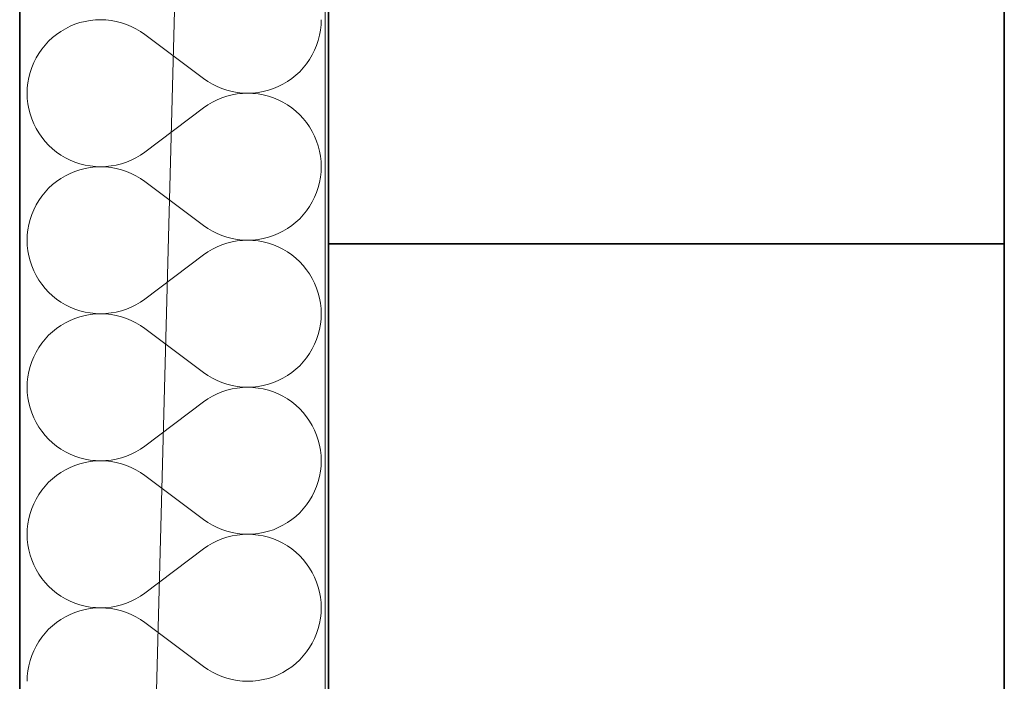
# Model space of a CAD drawing. Header units: millimetres. Extents: x -34676 to 172266, y 39940 to 476087.
# Tile 51 of 256: x 20168 to 20678, y 278560 to 278903. Entities that reach past the tile are written whole.
import ezdxf

# ---------------------------------------------------------------- set-up
doc = ezdxf.new("R2010")
doc.units = ezdxf.units.MM
doc.header["$MEASUREMENT"] = 0
for name, color, linetype in [('#podkład', 252, 'Continuous'), ('- A - ocieplenie', 7, 'Continuous'), ('Konstrukcja - Stropy', 7, 'Continuous'), ('Konstrukcja - Ściany zewnętrzne', 7, 'Continuous')]:
    doc.layers.add(name, color=color, linetype=linetype)

# ---------------------------------------------------------------- blocks, each defined once
blk = doc.blocks.new('UHYGFFFF')
at = {"layer": '- A - ocieplenie', "color": 252, "linetype": 'Continuous', "lineweight": 35, "ltscale": 100}
for p, q in [((19777.48, 387506.86), (19777.48, 382744.35)), ((19937.48, 382893.65), (19937.48, 387506.86))]:
    blk.add_line(p, q, dxfattribs=at)
at = {"layer": '- A - ocieplenie', "color": 252, "linetype": 'Continuous', "lineweight": 13, "ltscale": 100}
for p, q in [((19816.69, 385042.86), (19813.98, 385042.57)), ((19819.41, 385042.95), (19816.69, 385042.86)), ((19822.13, 385042.85), (19819.41, 385042.95)), ((19824.83, 385042.56), (19822.13, 385042.85)), ((19933.57, 385040.23), (19933.67, 385042.95)), ((19801.14, 385038.3), (19798.8, 385036.91)), ((19803.57, 385039.52), (19801.14, 385038.3)), ((19806.09, 385040.56), (19803.57, 385039.52)), ((19808.67, 385041.42), (19806.09, 385040.56)), ((19811.31, 385042.09), (19808.67, 385041.42)), ((19813.98, 385042.57), (19811.31, 385042.09)), ((19827.51, 385042.08), (19824.83, 385042.56)), ((19830.14, 385041.4), (19827.51, 385042.08)), ((19832.72, 385040.54), (19830.14, 385041.4)), ((19835.24, 385039.5), (19832.72, 385040.54)), ((19837.67, 385038.28), (19835.24, 385039.5)), ((19840.01, 385036.89), (19837.67, 385038.28)), ((19932.8, 385034.85), (19933.28, 385037.53)), ((19933.28, 385037.53), (19933.57, 385040.23)), ((19794.45, 385033.66), (19792.45, 385031.8)), ((19796.57, 385035.36), (19794.45, 385033.66)), ((19798.8, 385036.91), (19796.57, 385035.36)), ((19842.24, 385035.33), (19840.01, 385036.89)), ((19872.72, 385012.48), (19842.24, 385035.33)), ((19932.12, 385032.22), (19932.8, 385034.85)), ((19788.89, 385027.7), (19787.34, 385025.46)), ((19790.6, 385029.81), (19788.89, 385027.7)), ((19792.45, 385031.8), (19790.6, 385029.81)), ((19930.22, 385027.12), (19931.27, 385029.64)), ((19931.27, 385029.64), (19932.12, 385032.22)), ((19785.95, 385023.12), (19784.73, 385020.69)), ((19787.34, 385025.46), (19785.95, 385023.12)), ((19926.06, 385020.12), (19927.62, 385022.35)), ((19927.62, 385022.35), (19929.01, 385024.69)), ((19929.01, 385024.69), (19930.22, 385027.12)), ((19783.69, 385018.18), (19782.83, 385015.59)), ((19784.73, 385020.69), (19783.69, 385018.18)), ((19922.5, 385016.01), (19924.36, 385018)), ((19924.36, 385018), (19926.06, 385020.12)), ((19782.16, 385012.96), (19781.68, 385010.28)), ((19782.83, 385015.59), (19782.16, 385012.96)), ((19872.72, 385012.48), (19874.95, 385010.92)), ((19916.16, 385010.9), (19918.39, 385012.45)), ((19918.39, 385012.45), (19920.51, 385014.15)), ((19920.51, 385014.15), (19922.5, 385016.01)), ((19781.39, 385007.58), (19781.29, 385004.86)), ((19781.68, 385010.28), (19781.39, 385007.58)), ((19874.95, 385010.92), (19877.29, 385009.53)), ((19877.29, 385009.53), (19879.72, 385008.31)), ((19879.72, 385008.31), (19882.23, 385007.27)), ((19882.23, 385007.27), (19884.81, 385006.41)), ((19906.29, 385006.4), (19908.87, 385007.25)), ((19908.87, 385007.25), (19911.38, 385008.29)), ((19911.38, 385008.29), (19913.82, 385009.51)), ((19913.82, 385009.51), (19916.16, 385010.9)), ((19781.29, 385004.86), (19781.39, 385002.14)), ((19781.39, 385002.14), (19781.68, 384999.43)), ((19882.23, 385002.45), (19879.72, 385001.4)), ((19884.81, 385003.31), (19882.23, 385002.45)), ((19884.81, 385006.41), (19887.45, 385005.73)), ((19887.45, 385003.98), (19884.81, 385003.31)), ((19887.45, 385005.73), (19890.13, 385005.25)), ((19890.13, 385004.47), (19887.45, 385003.98)), ((19890.13, 385005.25), (19892.83, 385004.96)), ((19892.83, 385004.76), (19890.13, 385004.47)), ((19892.83, 385004.96), (19895.55, 385004.86)), ((19895.55, 385004.86), (19892.83, 385004.76)), ((19895.55, 385004.86), (19898.27, 385004.95)), ((19898.27, 385004.76), (19895.55, 385004.86)), ((19898.27, 385004.95), (19900.97, 385005.24)), ((19900.97, 385004.47), (19898.27, 385004.76)), ((19900.97, 385005.24), (19903.65, 385005.72)), ((19903.65, 385003.99), (19900.97, 385004.47)), ((19903.65, 385005.72), (19906.29, 385006.4)), ((19906.29, 385003.32), (19903.65, 385003.99)), ((19908.87, 385002.46), (19906.29, 385003.32)), ((19911.38, 385001.42), (19908.87, 385002.46)), ((19781.68, 384999.43), (19782.16, 384996.76)), ((19782.16, 384996.76), (19782.83, 384994.12)), ((19872.72, 384997.24), (19842.24, 384974.38)), ((19874.95, 384998.79), (19872.72, 384997.24)), ((19877.29, 385000.18), (19874.95, 384998.79)), ((19879.72, 385001.4), (19877.29, 385000.18)), ((19913.82, 385000.21), (19911.38, 385001.42)), ((19916.16, 384998.82), (19913.82, 385000.21)), ((19918.39, 384997.27), (19916.16, 384998.82)), ((19920.51, 384995.56), (19918.39, 384997.27)), ((19782.83, 384994.12), (19783.69, 384991.54)), ((19922.5, 384993.71), (19920.51, 384995.56)), ((19924.36, 384991.72), (19922.5, 384993.71)), ((19926.06, 384989.6), (19924.36, 384991.72)), ((19783.69, 384991.54), (19784.73, 384989.03)), ((19784.73, 384989.03), (19785.95, 384986.59)), ((19785.95, 384986.59), (19787.34, 384984.25)), ((19927.62, 384987.37), (19926.06, 384989.6)), ((19929.01, 384985.03), (19927.62, 384987.37)), ((19787.34, 384984.25), (19788.89, 384982.02)), ((19788.89, 384982.02), (19790.6, 384979.9)), ((19930.22, 384982.59), (19929.01, 384985.03)), ((19931.27, 384980.08), (19930.22, 384982.59)), ((19790.6, 384979.9), (19792.45, 384977.91)), ((19792.45, 384977.91), (19794.45, 384976.06)), ((19932.12, 384977.5), (19931.27, 384980.08)), ((19932.8, 384974.86), (19932.12, 384977.5)), ((19794.45, 384976.06), (19796.57, 384974.35)), ((19796.57, 384974.35), (19798.8, 384972.8)), ((19798.8, 384972.8), (19801.14, 384971.41)), ((19801.14, 384971.41), (19803.57, 384970.2)), ((19835.24, 384970.22), (19837.67, 384971.44)), ((19837.67, 384971.44), (19840.01, 384972.83)), ((19840.01, 384972.83), (19842.24, 384974.38)), ((19933.28, 384972.19), (19932.8, 384974.86)), ((19933.57, 384969.48), (19933.28, 384972.19)), ((19803.57, 384970.2), (19806.09, 384969.16)), ((19806.09, 384969.16), (19808.67, 384968.3)), ((19808.67, 384968.3), (19811.31, 384967.63)), ((19811.31, 384967.63), (19813.98, 384967.15)), ((19813.98, 384966.38), (19811.31, 384965.9)), ((19813.98, 384967.15), (19816.69, 384966.86)), ((19816.69, 384966.67), (19813.98, 384966.38)), ((19816.69, 384966.86), (19819.41, 384966.76)), ((19819.41, 384966.76), (19816.69, 384966.67)), ((19819.41, 384966.76), (19822.13, 384966.86)), ((19822.13, 384966.66), (19819.41, 384966.76)), ((19822.13, 384966.86), (19824.83, 384967.15)), ((19824.83, 384966.37), (19822.13, 384966.66)), ((19824.83, 384967.15), (19827.51, 384967.64)), ((19827.51, 384965.89), (19824.83, 384966.37)), ((19827.51, 384967.64), (19830.14, 384968.31)), ((19830.14, 384968.31), (19832.72, 384969.18)), ((19832.72, 384969.18), (19835.24, 384970.22)), ((19933.67, 384966.76), (19933.57, 384969.48)), ((19933.57, 384964.04), (19933.67, 384966.76)), ((19801.14, 384962.11), (19798.8, 384960.72)), ((19803.57, 384963.33), (19801.14, 384962.11)), ((19806.09, 384964.37), (19803.57, 384963.33)), ((19808.67, 384965.23), (19806.09, 384964.37)), ((19811.31, 384965.9), (19808.67, 384965.23)), ((19830.14, 384965.21), (19827.51, 384965.89)), ((19832.72, 384964.35), (19830.14, 384965.21)), ((19835.24, 384963.31), (19832.72, 384964.35)), ((19837.67, 384962.09), (19835.24, 384963.31)), ((19840.01, 384960.7), (19837.67, 384962.09)), ((19932.8, 384958.66), (19933.28, 384961.34)), ((19933.28, 384961.34), (19933.57, 384964.04)), ((19794.45, 384957.47), (19792.45, 384955.61)), ((19796.57, 384959.17), (19794.45, 384957.47)), ((19798.8, 384960.72), (19796.57, 384959.17)), ((19842.24, 384959.14), (19840.01, 384960.7)), ((19872.72, 384936.29), (19842.24, 384959.14)), ((19931.27, 384953.44), (19932.12, 384956.03)), ((19932.12, 384956.03), (19932.8, 384958.66)), ((19788.89, 384951.51), (19787.34, 384949.27)), ((19790.6, 384953.62), (19788.89, 384951.51)), ((19792.45, 384955.61), (19790.6, 384953.62)), ((19929.01, 384948.5), (19930.22, 384950.93)), ((19930.22, 384950.93), (19931.27, 384953.44)), ((19785.95, 384946.93), (19784.73, 384944.5)), ((19787.34, 384949.27), (19785.95, 384946.93)), ((19926.06, 384943.93), (19927.62, 384946.16)), ((19927.62, 384946.16), (19929.01, 384948.5)), ((19783.69, 384941.99), (19782.83, 384939.4)), ((19784.73, 384944.5), (19783.69, 384941.99)), ((19922.5, 384939.82), (19924.36, 384941.81)), ((19924.36, 384941.81), (19926.06, 384943.93)), ((19782.16, 384936.77), (19781.68, 384934.09)), ((19782.83, 384939.4), (19782.16, 384936.77)), ((19872.72, 384936.29), (19874.95, 384934.73)), ((19916.16, 384934.71), (19918.39, 384936.26)), ((19918.39, 384936.26), (19920.51, 384937.96)), ((19920.51, 384937.96), (19922.5, 384939.82)), ((19781.39, 384931.39), (19781.29, 384928.67)), ((19781.68, 384934.09), (19781.39, 384931.39)), ((19874.95, 384934.73), (19877.29, 384933.34)), ((19877.29, 384933.34), (19879.72, 384932.12)), ((19879.72, 384932.12), (19882.23, 384931.08)), ((19882.23, 384931.08), (19884.81, 384930.22)), ((19906.29, 384930.21), (19908.87, 384931.06)), ((19908.87, 384931.06), (19911.38, 384932.1)), ((19911.38, 384932.1), (19913.82, 384933.32)), ((19913.82, 384933.32), (19916.16, 384934.71)), ((19781.29, 384928.67), (19781.39, 384925.95)), ((19781.39, 384925.95), (19781.68, 384923.24)), ((19882.23, 384926.26), (19879.72, 384925.21)), ((19884.81, 384927.12), (19882.23, 384926.26)), ((19884.81, 384930.22), (19887.45, 384929.54)), ((19887.45, 384927.79), (19884.81, 384927.12)), ((19887.45, 384929.54), (19890.13, 384929.06)), ((19890.13, 384928.28), (19887.45, 384927.79)), ((19890.13, 384929.06), (19892.83, 384928.77)), ((19892.83, 384928.57), (19890.13, 384928.28)), ((19892.83, 384928.77), (19895.55, 384928.67)), ((19895.55, 384928.67), (19892.83, 384928.57)), ((19895.55, 384928.67), (19898.27, 384928.76)), ((19898.27, 384928.57), (19895.55, 384928.67)), ((19898.27, 384928.76), (19900.97, 384929.05)), ((19900.97, 384928.28), (19898.27, 384928.57)), ((19900.97, 384929.05), (19903.65, 384929.53)), ((19903.65, 384927.8), (19900.97, 384928.28)), ((19903.65, 384929.53), (19906.29, 384930.21)), ((19906.29, 384927.13), (19903.65, 384927.8)), ((19908.87, 384926.27), (19906.29, 384927.13)), ((19911.38, 384925.23), (19908.87, 384926.27)), ((19781.68, 384923.24), (19782.16, 384920.57)), ((19782.16, 384920.57), (19782.83, 384917.93)), ((19872.72, 384921.05), (19842.24, 384898.19)), ((19874.95, 384922.6), (19872.72, 384921.05)), ((19877.29, 384923.99), (19874.95, 384922.6)), ((19879.72, 384925.21), (19877.29, 384923.99)), ((19913.82, 384924.02), (19911.38, 384925.23)), ((19916.16, 384922.63), (19913.82, 384924.02)), ((19918.39, 384921.08), (19916.16, 384922.63)), ((19920.51, 384919.37), (19918.39, 384921.08)), ((19782.83, 384917.93), (19783.69, 384915.35)), ((19783.69, 384915.35), (19784.73, 384912.84)), ((19922.5, 384917.52), (19920.51, 384919.37)), ((19924.36, 384915.53), (19922.5, 384917.52)), ((19926.06, 384913.41), (19924.36, 384915.53)), ((19784.73, 384912.84), (19785.95, 384910.4)), ((19785.95, 384910.4), (19787.34, 384908.06)), ((19927.62, 384911.18), (19926.06, 384913.41)), ((19929.01, 384908.84), (19927.62, 384911.18)), ((19787.34, 384908.06), (19788.89, 384905.83)), ((19788.89, 384905.83), (19790.6, 384903.71)), ((19930.22, 384906.4), (19929.01, 384908.84)), ((19931.27, 384903.89), (19930.22, 384906.4)), ((19790.6, 384903.71), (19792.45, 384901.72)), ((19792.45, 384901.72), (19794.45, 384899.87)), ((19794.45, 384899.87), (19796.57, 384898.16)), ((19932.12, 384901.31), (19931.27, 384903.89)), ((19932.8, 384898.67), (19932.12, 384901.31)), ((19796.57, 384898.16), (19798.8, 384896.61)), ((19798.8, 384896.61), (19801.14, 384895.22)), ((19801.14, 384895.22), (19803.57, 384894.01)), ((19835.24, 384894.03), (19837.67, 384895.25)), ((19837.67, 384895.25), (19840.01, 384896.64)), ((19840.01, 384896.64), (19842.24, 384898.19)), ((19933.28, 384896), (19932.8, 384898.67)), ((19933.57, 384893.29), (19933.28, 384896)), ((19803.57, 384894.01), (19806.09, 384892.97)), ((19806.09, 384892.97), (19808.67, 384892.11)), ((19808.67, 384892.11), (19811.31, 384891.44)), ((19811.31, 384889.71), (19808.67, 384889.03)), ((19811.31, 384891.44), (19813.98, 384890.96)), ((19813.98, 384890.19), (19811.31, 384889.71)), ((19813.98, 384890.96), (19816.69, 384890.67)), ((19816.69, 384890.48), (19813.98, 384890.19)), ((19816.69, 384890.67), (19819.41, 384890.57)), ((19819.41, 384890.57), (19816.69, 384890.48)), ((19819.41, 384890.57), (19822.13, 384890.67)), ((19822.13, 384890.47), (19819.41, 384890.57)), ((19822.13, 384890.67), (19824.83, 384890.96)), ((19824.83, 384890.18), (19822.13, 384890.47)), ((19824.83, 384890.96), (19827.51, 384891.45)), ((19827.51, 384889.7), (19824.83, 384890.18)), ((19827.51, 384891.45), (19830.14, 384892.12)), ((19830.14, 384889.02), (19827.51, 384889.7)), ((19830.14, 384892.12), (19832.72, 384892.98)), ((19832.72, 384892.98), (19835.24, 384894.03)), ((19933.67, 384890.57), (19933.57, 384893.29)), ((19933.57, 384887.85), (19933.67, 384890.57)), ((19798.8, 384884.53), (19796.57, 384882.98)), ((19801.14, 384885.92), (19798.8, 384884.53)), ((19803.57, 384887.14), (19801.14, 384885.92)), ((19806.09, 384888.18), (19803.57, 384887.14)), ((19808.67, 384889.03), (19806.09, 384888.18)), ((19832.72, 384888.16), (19830.14, 384889.02)), ((19835.24, 384887.12), (19832.72, 384888.16)), ((19837.67, 384885.9), (19835.24, 384887.12)), ((19840.01, 384884.51), (19837.67, 384885.9)), ((19932.8, 384882.47), (19933.28, 384885.15)), ((19933.28, 384885.15), (19933.57, 384887.85)), ((19792.45, 384879.42), (19790.6, 384877.43)), ((19794.45, 384881.28), (19792.45, 384879.42)), ((19796.57, 384882.98), (19794.45, 384881.28)), ((19842.24, 384882.95), (19840.01, 384884.51)), ((19872.72, 384860.1), (19842.24, 384882.95)), ((19931.27, 384877.25), (19932.12, 384879.84)), ((19932.12, 384879.84), (19932.8, 384882.47)), ((19788.89, 384875.31), (19787.34, 384873.08)), ((19790.6, 384877.43), (19788.89, 384875.31)), ((19929.01, 384872.31), (19930.22, 384874.74)), ((19930.22, 384874.74), (19931.27, 384877.25)), ((19785.95, 384870.74), (19784.73, 384868.31)), ((19787.34, 384873.08), (19785.95, 384870.74)), ((19926.06, 384867.73), (19927.62, 384869.97)), ((19927.62, 384869.97), (19929.01, 384872.31)), ((19783.69, 384865.8), (19782.83, 384863.21)), ((19784.73, 384868.31), (19783.69, 384865.8)), ((19922.5, 384863.63), (19924.36, 384865.62)), ((19924.36, 384865.62), (19926.06, 384867.73)), ((19782.16, 384860.58), (19781.68, 384857.9)), ((19782.83, 384863.21), (19782.16, 384860.58)), ((19872.72, 384860.1), (19874.95, 384858.54)), ((19916.16, 384858.52), (19918.39, 384860.07)), ((19918.39, 384860.07), (19920.51, 384861.77)), ((19920.51, 384861.77), (19922.5, 384863.63)), ((19781.39, 384855.2), (19781.29, 384852.48)), ((19781.68, 384857.9), (19781.39, 384855.2)), ((19874.95, 384858.54), (19877.29, 384857.15)), ((19877.29, 384857.15), (19879.72, 384855.93)), ((19879.72, 384855.93), (19882.23, 384854.89)), ((19882.23, 384854.89), (19884.81, 384854.03)), ((19884.81, 384854.03), (19887.45, 384853.35)), ((19903.65, 384853.34), (19906.29, 384854.01)), ((19906.29, 384854.01), (19908.87, 384854.87)), ((19908.87, 384854.87), (19911.38, 384855.91)), ((19911.38, 384855.91), (19913.82, 384857.13)), ((19913.82, 384857.13), (19916.16, 384858.52)), ((19781.29, 384852.48), (19781.39, 384849.76)), ((19781.39, 384849.76), (19781.68, 384847.05)), ((19879.72, 384849.02), (19877.29, 384847.8)), ((19882.23, 384850.06), (19879.72, 384849.02)), ((19884.81, 384850.93), (19882.23, 384850.06)), ((19887.45, 384851.6), (19884.81, 384850.93)), ((19887.45, 384853.35), (19890.13, 384852.87)), ((19890.13, 384852.09), (19887.45, 384851.6)), ((19890.13, 384852.87), (19892.83, 384852.58)), ((19892.83, 384852.38), (19890.13, 384852.09)), ((19892.83, 384852.58), (19895.55, 384852.48)), ((19895.55, 384852.48), (19892.83, 384852.38)), ((19895.55, 384852.48), (19898.27, 384852.57)), ((19898.27, 384852.38), (19895.55, 384852.48)), ((19898.27, 384852.57), (19900.97, 384852.86)), ((19900.97, 384852.09), (19898.27, 384852.38)), ((19900.97, 384852.86), (19903.65, 384853.34)), ((19903.65, 384851.61), (19900.97, 384852.09)), ((19906.29, 384850.94), (19903.65, 384851.61)), ((19908.87, 384850.08), (19906.29, 384850.94)), ((19911.38, 384849.04), (19908.87, 384850.08)), ((19913.82, 384847.83), (19911.38, 384849.04)), ((19781.68, 384847.05), (19782.16, 384844.38)), ((19782.16, 384844.38), (19782.83, 384841.74)), ((19872.72, 384844.86), (19842.24, 384822)), ((19874.95, 384846.41), (19872.72, 384844.86)), ((19877.29, 384847.8), (19874.95, 384846.41)), ((19916.16, 384846.44), (19913.82, 384847.83)), ((19918.39, 384844.89), (19916.16, 384846.44)), ((19920.51, 384843.18), (19918.39, 384844.89)), ((19782.83, 384841.74), (19783.69, 384839.16)), ((19783.69, 384839.16), (19784.73, 384836.65)), ((19922.5, 384841.33), (19920.51, 384843.18)), ((19924.36, 384839.34), (19922.5, 384841.33)), ((19926.06, 384837.22), (19924.36, 384839.34)), ((19784.73, 384836.65), (19785.95, 384834.21)), ((19785.95, 384834.21), (19787.34, 384831.87)), ((19927.62, 384834.99), (19926.06, 384837.22)), ((19929.01, 384832.65), (19927.62, 384834.99)), ((19787.34, 384831.87), (19788.89, 384829.64)), ((19788.89, 384829.64), (19790.6, 384827.52)), ((19930.22, 384830.21), (19929.01, 384832.65)), ((19931.27, 384827.7), (19930.22, 384830.21)), ((19790.6, 384827.52), (19792.45, 384825.53)), ((19792.45, 384825.53), (19794.45, 384823.68)), ((19794.45, 384823.68), (19796.57, 384821.97)), ((19932.12, 384825.12), (19931.27, 384827.7)), ((19932.8, 384822.48), (19932.12, 384825.12)), ((19796.57, 384821.97), (19798.8, 384820.42)), ((19798.8, 384820.42), (19801.14, 384819.03)), ((19801.14, 384819.03), (19803.57, 384817.82)), ((19835.24, 384817.84), (19837.67, 384819.06)), ((19837.67, 384819.06), (19840.01, 384820.45)), ((19840.01, 384820.45), (19842.24, 384822)), ((19933.28, 384819.81), (19932.8, 384822.48)), ((19933.57, 384817.1), (19933.28, 384819.81)), ((19803.57, 384817.82), (19806.09, 384816.78)), ((19806.09, 384816.78), (19808.67, 384815.92)), ((19808.67, 384815.92), (19811.31, 384815.25)), ((19811.31, 384813.52), (19808.67, 384812.84)), ((19811.31, 384815.25), (19813.98, 384814.77)), ((19813.98, 384814), (19811.31, 384813.52)), ((19813.98, 384814.77), (19816.69, 384814.48)), ((19816.69, 384814.29), (19813.98, 384814)), ((19816.69, 384814.48), (19819.41, 384814.38)), ((19819.41, 384814.38), (19816.69, 384814.29)), ((19819.41, 384814.38), (19822.13, 384814.48)), ((19822.13, 384814.28), (19819.41, 384814.38)), ((19822.13, 384814.48), (19824.83, 384814.77)), ((19824.83, 384813.99), (19822.13, 384814.28)), ((19824.83, 384814.77), (19827.51, 384815.26)), ((19827.51, 384813.51), (19824.83, 384813.99)), ((19827.51, 384815.26), (19830.14, 384815.93)), ((19830.14, 384812.83), (19827.51, 384813.51)), ((19830.14, 384815.93), (19832.72, 384816.79)), ((19832.72, 384816.79), (19835.24, 384817.84)), ((19933.67, 384814.38), (19933.57, 384817.1)), ((19933.57, 384811.66), (19933.67, 384814.38)), ((19798.8, 384808.34), (19796.57, 384806.79)), ((19801.14, 384809.73), (19798.8, 384808.34)), ((19803.57, 384810.95), (19801.14, 384809.73)), ((19806.09, 384811.99), (19803.57, 384810.95)), ((19808.67, 384812.84), (19806.09, 384811.99)), ((19832.72, 384811.97), (19830.14, 384812.83)), ((19835.24, 384810.93), (19832.72, 384811.97)), ((19837.67, 384809.71), (19835.24, 384810.93)), ((19840.01, 384808.32), (19837.67, 384809.71)), ((19842.24, 384806.76), (19840.01, 384808.32)), ((19932.8, 384806.28), (19933.28, 384808.96)), ((19933.28, 384808.96), (19933.57, 384811.66)), ((19792.45, 384803.23), (19790.6, 384801.24)), ((19794.45, 384805.09), (19792.45, 384803.23)), ((19796.57, 384806.79), (19794.45, 384805.09)), ((19872.72, 384783.91), (19842.24, 384806.76)), ((19931.27, 384801.06), (19932.12, 384803.64)), ((19932.12, 384803.64), (19932.8, 384806.28)), ((19788.89, 384799.12), (19787.34, 384796.89)), ((19790.6, 384801.24), (19788.89, 384799.12)), ((19929.01, 384796.12), (19930.22, 384798.55)), ((19930.22, 384798.55), (19931.27, 384801.06)), ((19785.95, 384794.55), (19784.73, 384792.12)), ((19787.34, 384796.89), (19785.95, 384794.55)), ((19926.06, 384791.54), (19927.62, 384793.78)), ((19927.62, 384793.78), (19929.01, 384796.12)), ((19783.69, 384789.6), (19782.83, 384787.02)), ((19784.73, 384792.12), (19783.69, 384789.6)), ((19922.5, 384787.44), (19924.36, 384789.43)), ((19924.36, 384789.43), (19926.06, 384791.54)), ((19782.16, 384784.39), (19781.68, 384781.71)), ((19782.83, 384787.02), (19782.16, 384784.39)), ((19872.72, 384783.91), (19874.95, 384782.35)), ((19916.16, 384782.33), (19918.39, 384783.88)), ((19918.39, 384783.88), (19920.51, 384785.58)), ((19920.51, 384785.58), (19922.5, 384787.44)), ((19781.39, 384779.01), (19781.29, 384776.29)), ((19781.68, 384781.71), (19781.39, 384779.01)), ((19874.95, 384782.35), (19877.29, 384780.96)), ((19877.29, 384780.96), (19879.72, 384779.74)), ((19879.72, 384779.74), (19882.23, 384778.7)), ((19882.23, 384778.7), (19884.81, 384777.84)), ((19884.81, 384777.84), (19887.45, 384777.16)), ((19903.65, 384777.15), (19906.29, 384777.82)), ((19906.29, 384777.82), (19908.87, 384778.68)), ((19908.87, 384778.68), (19911.38, 384779.72)), ((19911.38, 384779.72), (19913.82, 384780.94)), ((19913.82, 384780.94), (19916.16, 384782.33)), ((19781.29, 384776.29), (19781.39, 384773.57)), ((19781.39, 384773.57), (19781.68, 384770.86)), ((19879.72, 384772.83), (19877.29, 384771.61)), ((19882.23, 384773.87), (19879.72, 384772.83)), ((19884.81, 384774.74), (19882.23, 384773.87)), ((19887.45, 384775.41), (19884.81, 384774.74)), ((19887.45, 384777.16), (19890.13, 384776.68)), ((19890.13, 384775.9), (19887.45, 384775.41)), ((19890.13, 384776.68), (19892.83, 384776.39)), ((19892.83, 384776.19), (19890.13, 384775.9)), ((19892.83, 384776.39), (19895.55, 384776.29)), ((19895.55, 384776.29), (19892.83, 384776.19)), ((19895.55, 384776.29), (19898.27, 384776.38)), ((19898.27, 384776.19), (19895.55, 384776.29)), ((19898.27, 384776.38), (19900.97, 384776.67)), ((19900.97, 384775.9), (19898.27, 384776.19)), ((19900.97, 384776.67), (19903.65, 384777.15)), ((19903.65, 384775.42), (19900.97, 384775.9)), ((19906.29, 384774.75), (19903.65, 384775.42)), ((19908.87, 384773.89), (19906.29, 384774.75)), ((19911.38, 384772.85), (19908.87, 384773.89)), ((19913.82, 384771.63), (19911.38, 384772.85)), ((19781.68, 384770.86), (19782.16, 384768.19)), ((19782.16, 384768.19), (19782.83, 384765.55)), ((19872.72, 384768.67), (19842.24, 384745.81)), ((19874.95, 384770.22), (19872.72, 384768.67)), ((19877.29, 384771.61), (19874.95, 384770.22)), ((19916.16, 384770.25), (19913.82, 384771.63)), ((19918.39, 384768.7), (19916.16, 384770.25)), ((19920.51, 384766.99), (19918.39, 384768.7)), ((19782.83, 384765.55), (19783.69, 384762.97)), ((19783.69, 384762.97), (19784.73, 384760.46)), ((19922.5, 384765.14), (19920.51, 384766.99)), ((19924.36, 384763.15), (19922.5, 384765.14)), ((19926.06, 384761.03), (19924.36, 384763.15)), ((19784.73, 384760.46), (19785.95, 384758.02)), ((19785.95, 384758.02), (19787.34, 384755.68)), ((19927.62, 384758.79), (19926.06, 384761.03)), ((19929.01, 384756.46), (19927.62, 384758.79)), ((19787.34, 384755.68), (19788.89, 384753.45)), ((19788.89, 384753.45), (19790.6, 384751.33)), ((19930.22, 384754.02), (19929.01, 384756.46)), ((19931.27, 384751.51), (19930.22, 384754.02)), ((19790.6, 384751.33), (19792.45, 384749.34)), ((19792.45, 384749.34), (19794.45, 384747.49)), ((19794.45, 384747.49), (19796.57, 384745.78)), ((19932.12, 384748.93), (19931.27, 384751.51)), ((19932.8, 384746.29), (19932.12, 384748.93)), ((19796.57, 384745.78), (19798.8, 384744.23)), ((19798.8, 384744.23), (19801.14, 384742.84)), ((19801.14, 384742.84), (19803.57, 384741.63)), ((19835.24, 384741.65), (19837.67, 384742.87)), ((19837.67, 384742.87), (19840.01, 384744.26)), ((19840.01, 384744.26), (19842.24, 384745.81)), ((19933.28, 384743.62), (19932.8, 384746.29)), ((19933.57, 384740.91), (19933.28, 384743.62)), ((19803.57, 384741.63), (19806.09, 384740.59)), ((19806.09, 384740.59), (19808.67, 384739.73)), ((19808.67, 384736.65), (19806.09, 384735.8)), ((19808.67, 384739.73), (19811.31, 384739.06)), ((19811.31, 384737.33), (19808.67, 384736.65)), ((19811.31, 384739.06), (19813.98, 384738.58)), ((19813.98, 384737.81), (19811.31, 384737.33)), ((19813.98, 384738.58), (19816.69, 384738.29)), ((19816.69, 384738.1), (19813.98, 384737.81)), ((19816.69, 384738.29), (19819.41, 384738.19)), ((19819.41, 384738.19), (19816.69, 384738.1)), ((19819.41, 384738.19), (19822.13, 384738.29)), ((19822.13, 384738.09), (19819.41, 384738.19)), ((19822.13, 384738.29), (19824.83, 384738.58)), ((19824.83, 384737.8), (19822.13, 384738.09)), ((19824.83, 384738.58), (19827.51, 384739.07)), ((19827.51, 384737.31), (19824.83, 384737.8)), ((19827.51, 384739.07), (19830.14, 384739.74)), ((19830.14, 384736.64), (19827.51, 384737.31)), ((19830.14, 384739.74), (19832.72, 384740.6)), ((19832.72, 384735.78), (19830.14, 384736.64)), ((19832.72, 384740.6), (19835.24, 384741.65)), ((19933.67, 384738.19), (19933.57, 384740.91)), ((19933.57, 384735.47), (19933.67, 384738.19)), ((19798.8, 384732.15), (19796.57, 384730.6)), ((19801.14, 384733.54), (19798.8, 384732.15)), ((19803.57, 384734.76), (19801.14, 384733.54)), ((19806.09, 384735.8), (19803.57, 384734.76)), ((19835.24, 384734.74), (19832.72, 384735.78)), ((19837.67, 384733.52), (19835.24, 384734.74)), ((19840.01, 384732.13), (19837.67, 384733.52)), ((19842.24, 384730.57), (19840.01, 384732.13)), ((19932.8, 384730.09), (19933.28, 384732.77)), ((19933.28, 384732.77), (19933.57, 384735.47)), ((19792.45, 384727.04), (19790.6, 384725.05)), ((19794.45, 384728.9), (19792.45, 384727.04)), ((19796.57, 384730.6), (19794.45, 384728.9)), ((19872.72, 384707.72), (19842.24, 384730.57)), ((19931.27, 384724.87), (19932.12, 384727.45)), ((19932.12, 384727.45), (19932.8, 384730.09)), ((19788.89, 384722.93), (19787.34, 384720.7)), ((19790.6, 384725.05), (19788.89, 384722.93)), ((19929.01, 384719.93), (19930.22, 384722.36)), ((19930.22, 384722.36), (19931.27, 384724.87)), ((19785.95, 384718.36), (19784.73, 384715.93)), ((19787.34, 384720.7), (19785.95, 384718.36)), ((19926.06, 384715.35), (19927.62, 384717.59)), ((19927.62, 384717.59), (19929.01, 384719.93)), ((19783.69, 384713.41), (19782.83, 384710.83)), ((19784.73, 384715.93), (19783.69, 384713.41)), ((19920.51, 384709.39), (19922.5, 384711.25)), ((19922.5, 384711.25), (19924.36, 384713.24)), ((19924.36, 384713.24), (19926.06, 384715.35)), ((19782.16, 384708.2), (19781.68, 384705.52)), ((19782.83, 384710.83), (19782.16, 384708.2)), ((19872.72, 384707.72), (19874.95, 384706.16)), ((19874.95, 384706.16), (19877.29, 384704.77)), ((19913.82, 384704.75), (19916.16, 384706.14)), ((19916.16, 384706.14), (19918.39, 384707.69)), ((19918.39, 384707.69), (19920.51, 384709.39)), ((19781.39, 384702.81), (19781.29, 384700.1)), ((19781.68, 384705.52), (19781.39, 384702.81)), ((19877.29, 384704.77), (19879.72, 384703.55)), ((19879.72, 384703.55), (19882.23, 384702.51)), ((19882.23, 384702.51), (19884.81, 384701.65)), ((19884.81, 384701.65), (19887.45, 384700.97)), ((19887.45, 384700.97), (19890.13, 384700.49)), ((19900.97, 384700.48), (19903.65, 384700.96)), ((19903.65, 384700.96), (19906.29, 384701.63)), ((19906.29, 384701.63), (19908.87, 384702.49)), ((19908.87, 384702.49), (19911.38, 384703.53)), ((19911.38, 384703.53), (19913.82, 384704.75)), ((19890.13, 384700.49), (19892.83, 384700.2)), ((19892.83, 384700.2), (19895.55, 384700.1)), ((19895.55, 384700.1), (19898.27, 384700.19)), ((19898.27, 384700.19), (19900.97, 384700.48))]:
    blk.add_line(p, q, dxfattribs=at)
at = {"color": 252, "linetype": 'Continuous', "lineweight": 35, "ltscale": 100}
for p, q in [((19937.48, 385806.86), (19937.48, 384926.86)), ((20287.48, 384926.86), (20287.48, 385806.86))]:
    blk.add_line(p, q, dxfattribs=at)
at = {"layer": 'Konstrukcja - Stropy', "color": 252, "linetype": 'Continuous', "lineweight": 13, "ltscale": 100}
for p, q in [((19935.63, 390812.63), (19935.63, 382844.47)), ((19800.39, 382902.44), (19937.48, 388030.59)), ((19937.48, 382893.65), (19937.48, 388030.59))]:
    blk.add_line(p, q, dxfattribs=at)
at = {"layer": 'Konstrukcja - Ściany zewnętrzne', "color": 252, "linetype": 'Continuous', "lineweight": 35, "ltscale": 100}
for p, q in [((20117.48, 384926.86), (19937.48, 384926.86)), ((19937.48, 384926.86), (19937.48, 383232.63)), ((20167.48, 384926.86), (20117.48, 384926.86)), ((20287.48, 384926.86), (20167.48, 384926.86)), ((20287.48, 383232.63), (20287.48, 384926.86))]:
    blk.add_line(p, q, dxfattribs=at)

msp = doc.modelspace()

# ---------------------------------------------------------------- block references
at = {"layer": '#podkład'}
msp.add_blockref('UHYGFFFF', (390.91, -106139.89), dxfattribs=at)

doc.saveas('drawing.dxf')
